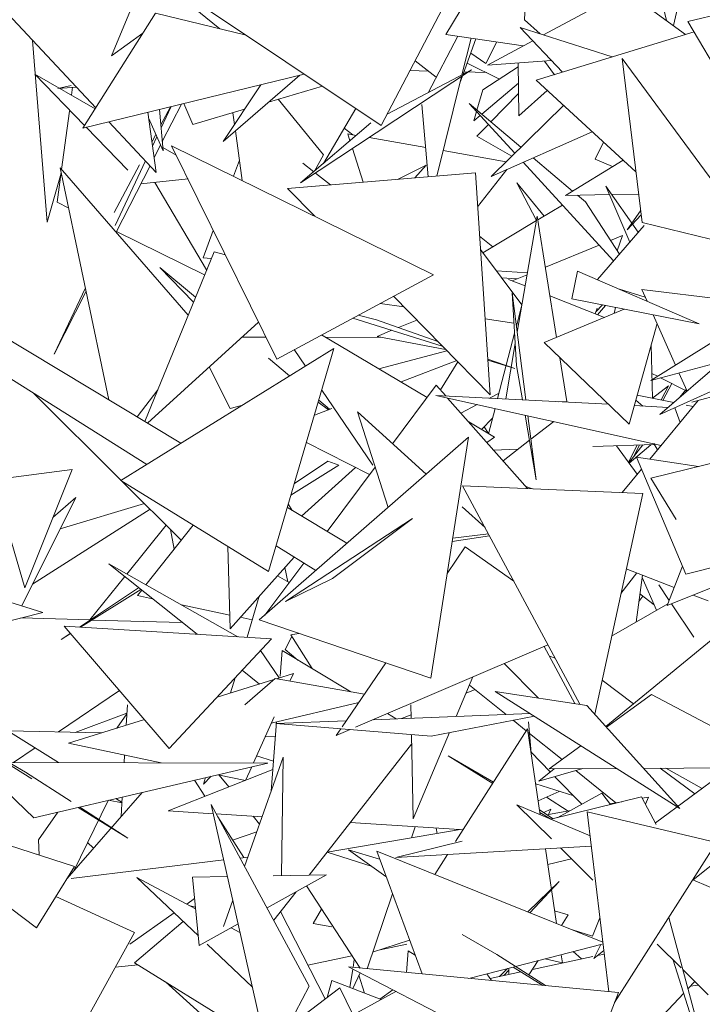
# Model space of a CAD drawing. Header units: metres. Extents: x -14.5 to 13.2, y -19 to 3.3.
# Tile 137 of 210: x 10.4754 to 10.569, y 2.4497 to 2.5847. Entities that reach past the tile are written whole.
import ezdxf

# ---------------------------------------------------------------- set-up
doc = ezdxf.new("R2010")
doc.units = ezdxf.units.M
doc.layers.add('G-IMPT', color=7, linetype='Continuous', lineweight=5)
doc.layers.add('L-PLNT', color=7, linetype='Continuous', lineweight=5, true_color=0x005900)

# ---------------------------------------------------------------- blocks, each defined once
blk = doc.blocks.new('ÁRVORES ORNAMENTAIS - Pequeno e Médio Porte - Ipê-roxo-2870950-CORTE_CALÇADA')
at = {"layer": 'G-IMPT', "color": 253, "true_color": 0xaaaaaa}
for p, q in [((6.80429, 2.58472), (6.80499, 2.59849)), ((6.74554, 2.57265), (6.72387, 2.59582)), ((6.78465, 2.57022), (6.7483, 2.59455)), ((6.75264, 2.59164), (6.74769, 2.57977)), ((6.82472, 2.58392), (6.8265, 2.59186)), ((6.81814, 2.58869), (6.80689, 2.58264)), ((6.81814, 2.58869), (6.82637, 2.58272)), ((6.82669, 2.5845), (6.8435, 2.58848)), ((6.76254, 2.58347), (6.75799, 2.58719)), ((6.79351, 2.58272), (6.79663, 2.58789)), ((6.75374, 2.58561), (6.74378, 2.56987)), ((6.75374, 2.58561), (6.76615, 2.5826)), ((6.78465, 2.57022), (6.79306, 2.58626)), ((6.82375, 2.58462), (6.82327, 2.58653)), ((6.80429, 2.58472), (6.80645, 2.58278)), ((6.82669, 2.5845), (6.83634, 2.56801)), ((6.74769, 2.57977), (6.75201, 2.58288)), ((6.79351, 2.58272), (6.80411, 2.58114)), ((6.8095, 2.57753), (6.80371, 2.58366)), ((6.80371, 2.58366), (6.81629, 2.57962)), ((6.82752, 2.58307), (6.80588, 2.57642)), ((6.73689, 2.5819), (6.73889, 2.55696)), ((6.79514, 2.58248), (6.79108, 2.57472)), ((6.79572, 2.57717), (6.79698, 2.5822)), ((6.79588, 2.57725), (6.79763, 2.58211)), ((6.79897, 2.57872), (6.8005, 2.58168)), ((6.80542, 2.58185), (6.79921, 2.57851)), ((6.79897, 2.57872), (6.79692, 2.58015)), ((6.7893, 2.5791), (6.79219, 2.57684)), ((6.79642, 2.57876), (6.80086, 2.57658)), ((6.80799, 2.57913), (6.79921, 2.57851)), ((6.80342, 2.5788), (6.80351, 2.57156)), ((6.80702, 2.57906), (6.80839, 2.57719)), ((6.83722, 2.55284), (6.81765, 2.57939)), ((6.81765, 2.57939), (6.8204, 2.55694)), ((6.744, 2.57022), (6.73721, 2.57724)), ((6.73721, 2.57724), (6.74546, 2.57252)), ((6.77411, 2.57727), (6.74378, 2.56987)), ((6.7736, 2.56234), (6.79704, 2.57787)), ((6.78546, 2.57176), (6.79704, 2.57787)), ((6.7886, 2.57776), (6.7911, 2.57769)), ((6.79599, 2.57756), (6.79906, 2.57747)), ((6.80343, 2.57826), (6.79858, 2.5751)), ((6.77349, 2.57712), (6.76298, 2.56801)), ((6.76298, 2.56801), (6.76816, 2.57582)), ((6.79226, 2.56328), (6.79567, 2.57696)), ((6.79544, 2.57604), (6.7958, 2.57705)), ((6.79843, 2.57178), (6.80346, 2.57604)), ((6.81955, 2.56388), (6.80588, 2.57642)), ((6.74034, 2.57531), (6.74215, 2.57572)), ((6.74288, 2.5755), (6.74034, 2.57531)), ((6.74223, 2.57437), (6.74237, 2.57546)), ((6.76923, 2.57343), (6.7766, 2.5756)), ((6.79778, 2.57234), (6.79858, 2.5751)), ((6.79968, 2.57073), (6.80347, 2.57463)), ((6.80739, 2.57504), (6.80351, 2.57156)), ((6.75728, 2.57317), (6.75466, 2.56801)), ((6.75761, 2.57324), (6.75885, 2.57037)), ((6.77676, 2.56622), (6.77055, 2.57382)), ((6.79109, 2.56319), (6.79024, 2.57312)), ((6.80296, 2.56642), (6.79669, 2.57326)), ((6.8038, 2.56723), (6.79669, 2.57326)), ((6.74085, 2.56421), (6.74193, 2.57219)), ((6.75266, 2.57204), (6.75383, 2.56379)), ((6.75477, 2.56674), (6.75429, 2.57244)), ((6.75447, 2.57033), (6.75578, 2.5728)), ((6.75588, 2.57282), (6.7545, 2.56991)), ((6.75885, 2.57037), (6.76593, 2.57246)), ((6.76455, 2.57037), (6.76432, 2.57198)), ((6.78117, 2.57254), (6.77674, 2.56503)), ((6.79734, 2.57086), (6.79772, 2.57214)), ((6.79973, 2.56325), (6.80965, 2.57296)), ((6.75383, 2.56379), (6.74733, 2.57074)), ((6.75477, 2.56674), (6.75276, 2.57129)), ((6.78322, 2.57058), (6.7736, 2.56234)), ((6.79734, 2.57086), (6.79822, 2.5716)), ((6.74994, 2.56408), (6.74423, 2.56998)), ((6.76561, 2.56268), (6.76467, 2.56948)), ((6.7796, 2.56988), (6.78075, 2.56896)), ((6.78122, 2.56887), (6.78006, 2.56908)), ((6.78036, 2.56814), (6.78006, 2.56908)), ((6.79777, 2.56876), (6.79934, 2.57037)), ((6.79973, 2.56325), (6.81356, 2.56937)), ((6.75326, 2.56805), (6.75377, 2.56901)), ((6.75392, 2.56867), (6.75332, 2.5674)), ((6.79075, 2.5672), (6.78299, 2.56856)), ((6.80257, 2.56604), (6.79777, 2.56876)), ((6.81512, 2.56794), (6.81397, 2.56563)), ((6.75442, 2.56753), (6.75354, 2.56582)), ((6.75473, 2.56721), (6.75657, 2.56616)), ((6.77033, 2.53819), (6.75593, 2.56745)), ((6.75593, 2.56745), (6.79184, 2.54977)), ((6.78219, 2.56244), (6.78071, 2.56705)), ((6.80177, 2.56525), (6.79313, 2.56678)), ((6.75236, 2.56537), (6.74818, 2.55652)), ((6.76522, 2.56549), (6.7644, 2.56328)), ((6.77541, 2.56389), (6.77391, 2.56507)), ((6.77551, 2.56398), (6.77676, 2.56622)), ((6.81649, 2.55166), (6.80409, 2.56518)), ((6.81087, 2.56124), (6.80549, 2.5658)), ((6.80989, 2.56064), (6.81781, 2.56547)), ((6.81636, 2.56459), (6.81397, 2.56563)), ((6.74078, 2.56368), (6.73889, 2.55696)), ((6.74023, 2.5597), (6.7408, 2.56384)), ((6.7582, 2.54422), (6.74068, 2.56441)), ((6.74733, 2.53261), (6.74068, 2.56441)), ((6.74807, 2.55828), (6.75154, 2.56481)), ((6.75298, 2.5647), (6.74834, 2.55558)), ((6.77183, 2.56158), (6.79757, 2.56373)), ((6.77771, 2.56207), (6.77565, 2.5637)), ((6.78687, 2.56283), (6.79083, 2.56477)), ((6.78927, 2.56303), (6.79083, 2.56477)), ((6.79957, 2.53331), (6.79757, 2.56373)), ((6.80189, 2.56421), (6.79787, 2.55909)), ((6.75172, 2.56224), (6.75818, 2.56289)), ((6.75363, 2.56243), (6.76073, 2.55042)), ((6.80593, 2.55718), (6.80323, 2.56237)), ((6.80697, 2.5578), (6.80323, 2.56237)), ((6.77183, 2.56158), (6.77555, 2.55779)), ((6.81988, 2.55559), (6.81544, 2.56189)), ((6.81544, 2.56189), (6.8187, 2.55422)), ((6.74023, 2.5597), (6.74183, 2.55891)), ((6.80989, 2.56064), (6.81592, 2.56075)), ((6.81264, 2.55974), (6.81154, 2.56067)), ((6.8173, 2.5526), (6.81264, 2.55974)), ((6.81624, 2.56075), (6.81992, 2.56082)), ((6.80611, 2.55729), (6.80948, 2.55931)), ((6.81838, 2.55593), (6.8202, 2.55852)), ((6.79859, 2.55277), (6.80593, 2.55718)), ((6.80329, 2.54189), (6.80603, 2.55778)), ((6.80603, 2.55778), (6.80869, 2.54116)), ((6.81838, 2.55593), (6.82027, 2.55798)), ((6.83722, 2.55284), (6.8204, 2.55694)), ((6.74839, 2.55568), (6.76046, 2.54975)), ((6.76164, 2.55584), (6.76024, 2.55206)), ((6.81427, 2.54909), (6.82068, 2.55652)), ((6.85581, 2.55665), (6.8216, 2.53528)), ((6.79814, 2.55507), (6.79997, 2.5536)), ((6.81772, 2.55513), (6.81608, 2.55446)), ((6.81772, 2.55513), (6.817, 2.55305)), ((6.75226, 2.52964), (6.76175, 2.55291)), ((6.7633, 2.55248), (6.76175, 2.55291)), ((6.80394, 2.54564), (6.79826, 2.55321)), ((6.81451, 2.55381), (6.80715, 2.55079)), ((6.76024, 2.55206), (6.76137, 2.55199)), ((6.75433, 2.55077), (6.75893, 2.546)), ((6.75433, 2.55077), (6.75921, 2.54669)), ((6.8047, 2.55003), (6.80046, 2.55028)), ((6.81076, 2.54645), (6.81157, 2.55027)), ((6.82824, 2.54303), (6.81157, 2.55027)), ((6.77033, 2.53819), (6.79184, 2.54977)), ((6.80116, 2.54934), (6.80328, 2.5492)), ((6.80438, 2.54822), (6.8021, 2.54913)), ((6.80465, 2.54976), (6.80262, 2.54892)), ((6.74412, 2.54795), (6.73983, 2.53886)), ((6.74422, 2.54749), (6.73983, 2.53886)), ((6.81731, 2.54778), (6.82084, 2.5467)), ((6.82038, 2.54774), (6.8381, 2.54558)), ((6.82038, 2.54774), (6.82109, 2.54613)), ((6.78633, 2.54681), (6.79957, 2.53331)), ((6.80321, 2.53731), (6.80259, 2.5473)), ((6.80449, 2.53259), (6.80259, 2.5473)), ((6.81523, 2.5439), (6.80778, 2.54686)), ((6.82824, 2.54303), (6.81076, 2.54645)), ((6.78775, 2.54536), (6.78453, 2.54584)), ((6.80394, 2.54565), (6.80318, 2.54273)), ((6.81796, 2.54504), (6.80698, 2.54045)), ((6.81425, 2.5452), (6.81397, 2.5444)), ((6.81493, 2.5456), (6.81409, 2.54473)), ((6.81538, 2.54555), (6.81431, 2.54426)), ((6.81678, 2.54527), (6.81658, 2.54446)), ((6.79303, 2.53998), (6.78076, 2.54381)), ((6.78399, 2.54358), (6.78151, 2.54421)), ((6.78399, 2.54358), (6.79242, 2.54061)), ((6.78953, 2.54354), (6.78702, 2.54251)), ((6.80285, 2.54311), (6.79889, 2.5437)), ((6.82192, 2.54427), (6.82497, 2.53738)), ((6.75721, 2.52666), (6.73029, 2.54289)), ((6.76783, 2.54328), (6.75261, 2.52943)), ((6.78611, 2.54214), (6.7841, 2.54131)), ((6.82245, 2.54307), (6.81862, 2.52927)), ((6.82285, 2.53061), (6.84942, 2.54262)), ((6.86464, 2.54235), (6.82723, 2.53228)), ((6.76553, 2.54119), (6.76886, 2.54118)), ((6.79096, 2.53294), (6.77648, 2.54151)), ((6.77704, 2.54118), (6.78484, 2.54117)), ((6.79348, 2.53952), (6.7841, 2.54131)), ((6.80293, 2.54177), (6.80061, 2.53279)), ((6.75252, 2.52375), (6.72743, 2.53953)), ((6.74896, 2.52154), (6.77817, 2.53967)), ((6.77817, 2.53967), (6.76923, 2.50905)), ((6.77273, 2.53949), (6.77426, 2.53724)), ((6.80171, 2.53273), (6.80302, 2.54034)), ((6.81862, 2.52927), (6.80698, 2.54045)), ((6.82181, 2.53283), (6.82164, 2.54014)), ((6.833, 2.53938), (6.82285, 2.53061)), ((6.76922, 2.5383), (6.77209, 2.5359)), ((6.78435, 2.53685), (6.79366, 2.53934)), ((6.79925, 2.5382), (6.80296, 2.53689)), ((6.80296, 2.53689), (6.79926, 2.53804)), ((6.80914, 2.53838), (6.8101, 2.53239)), ((6.76107, 2.53713), (6.76398, 2.53141)), ((6.78738, 2.53506), (6.795, 2.53798)), ((6.79276, 2.53397), (6.79514, 2.53783)), ((6.80321, 2.53731), (6.80401, 2.53261)), ((6.8216, 2.53528), (6.8312, 2.53782)), ((6.8225, 2.53584), (6.82173, 2.53622)), ((6.82654, 2.53379), (6.82292, 2.53562)), ((6.82545, 2.5363), (6.82656, 2.53381)), ((6.75404, 2.53399), (6.75122, 2.53027)), ((6.7922, 2.53461), (6.78622, 2.52658)), ((6.7922, 2.53461), (6.79349, 2.53315)), ((6.82402, 2.53451), (6.82184, 2.53282)), ((6.82301, 2.53259), (6.82402, 2.53451)), ((6.82326, 2.53254), (6.82447, 2.53484)), ((6.82559, 2.53297), (6.82639, 2.534)), ((6.74901, 2.52157), (6.737, 2.53351)), ((6.7765, 2.53395), (6.78352, 2.52367)), ((6.81578, 2.532), (6.79212, 2.53322)), ((6.82302, 2.52637), (6.79212, 2.53322)), ((6.79375, 2.53286), (6.80471, 2.52045)), ((6.8008, 2.53353), (6.79948, 2.53284)), ((6.81973, 2.53325), (6.82474, 2.53224)), ((6.76398, 2.53141), (6.76553, 2.53183)), ((6.7755, 2.53052), (6.77789, 2.53143)), ((6.77602, 2.5323), (6.77743, 2.53126)), ((6.77609, 2.53255), (6.77757, 2.53131)), ((6.7978, 2.53196), (6.79557, 2.5308)), ((6.80026, 2.53142), (6.79936, 2.52797)), ((6.809, 2.53235), (6.8101, 2.53239)), ((6.82398, 2.53158), (6.81933, 2.53182)), ((6.81954, 2.53257), (6.82049, 2.53176)), ((6.82145, 2.52448), (6.82809, 2.53251)), ((6.82487, 2.53152), (6.82561, 2.52951)), ((6.82644, 2.5319), (6.82742, 2.5317)), ((6.7856, 2.51787), (6.78139, 2.53097)), ((6.7908, 2.52243), (6.78139, 2.53097)), ((6.79992, 2.53011), (6.7984, 2.52854)), ((6.80437, 2.53051), (6.80589, 2.52165)), ((6.80589, 2.52165), (6.80476, 2.53042)), ((6.80016, 2.52751), (6.79664, 2.52958)), ((6.79937, 2.52799), (6.79876, 2.52892)), ((6.80829, 2.52964), (6.80517, 2.52723)), ((6.7966, 2.52751), (6.76795, 2.50243)), ((6.79145, 2.49443), (6.7966, 2.52751)), ((6.80016, 2.52751), (6.79914, 2.52676)), ((6.7744, 2.52675), (6.78306, 2.52235)), ((6.80496, 2.52706), (6.80135, 2.52426)), ((6.82208, 2.52647), (6.81363, 2.52619)), ((6.8169, 2.5263), (6.81974, 2.52241)), ((6.81853, 2.52407), (6.81975, 2.52639)), ((6.8186, 2.52397), (6.8205, 2.52642)), ((6.82162, 2.52646), (6.81864, 2.52392)), ((6.81919, 2.52472), (6.82007, 2.5264)), ((6.82162, 2.52185), (6.83808, 2.52591)), ((6.82252, 2.52577), (6.822, 2.5266)), ((6.80338, 2.52584), (6.80005, 2.52572)), ((6.81962, 2.52475), (6.82815, 2.52346)), ((6.81962, 2.52475), (6.8264, 2.50871)), ((6.77229, 2.51953), (6.77884, 2.52364)), ((6.77734, 2.52419), (6.77276, 2.52112)), ((6.77375, 2.51668), (6.78111, 2.52334)), ((6.78383, 2.52337), (6.77726, 2.51456)), ((6.77734, 2.52419), (6.77884, 2.52364)), ((6.73148, 2.52167), (6.74232, 2.52305)), ((6.74232, 2.52305), (6.7358, 2.50681)), ((6.81767, 2.5199), (6.82032, 2.52311)), ((6.82162, 2.52185), (6.82505, 2.5162)), ((6.73148, 2.52167), (6.7358, 2.50681)), ((6.74896, 2.52154), (6.76923, 2.50905)), ((6.75725, 2.51338), (6.74916, 2.52142)), ((6.82049, 2.51978), (6.79581, 2.52083)), ((6.81186, 2.49087), (6.79581, 2.52083)), ((6.80537, 2.52042), (6.80448, 2.52071)), ((6.7428, 2.5192), (6.73541, 2.50436)), ((6.7428, 2.5192), (6.73968, 2.51647)), ((6.82049, 2.51978), (6.81391, 2.48951)), ((6.7522, 2.5184), (6.74067, 2.51492)), ((6.77996, 2.51294), (6.7718, 2.51785)), ((6.77247, 2.51745), (6.77193, 2.51828)), ((6.79889, 2.51509), (6.79576, 2.51793)), ((6.86371, 2.51806), (6.8264, 2.50871)), ((6.73688, 2.50732), (6.75298, 2.51763)), ((6.74979, 2.50872), (6.75519, 2.51543)), ((6.75887, 2.51544), (6.75241, 2.50724)), ((6.77156, 2.50495), (6.78896, 2.51634)), ((6.778, 2.50813), (6.78896, 2.51634)), ((6.75627, 2.51214), (6.75577, 2.51485)), ((6.79437, 2.5132), (6.79949, 2.51397)), ((6.79445, 2.51366), (6.79935, 2.51422)), ((6.70639, 2.51332), (6.73831, 2.50346)), ((6.76366, 2.51248), (6.76395, 2.50123)), ((6.77568, 2.5092), (6.77027, 2.5126)), ((6.79369, 2.50881), (6.79618, 2.51245)), ((6.80283, 2.50774), (6.79618, 2.51245)), ((6.77273, 2.51105), (6.76395, 2.50123)), ((6.75942, 2.50046), (6.74733, 2.51011)), ((6.74733, 2.51011), (6.765, 2.50012)), ((6.77403, 2.51023), (6.76869, 2.50308)), ((6.82594, 2.50982), (6.82386, 2.50442)), ((6.74473, 2.50243), (6.74951, 2.50837)), ((6.77205, 2.50757), (6.77044, 2.50849)), ((6.77188, 2.50767), (6.77144, 2.5096)), ((6.8175, 2.50604), (6.81966, 2.50887)), ((6.81824, 2.50942), (6.8248, 2.50686)), ((6.81957, 2.50213), (6.82045, 2.50856)), ((6.77156, 2.50495), (6.778, 2.50813)), ((6.8204, 2.50824), (6.82238, 2.50375)), ((6.82412, 2.50511), (6.82271, 2.50724)), ((6.82386, 2.50442), (6.83056, 2.50712)), ((6.75141, 2.50685), (6.74331, 2.50144)), ((6.74346, 2.50143), (6.75171, 2.50661)), ((6.75184, 2.50651), (6.75124, 2.50576)), ((6.75333, 2.50532), (6.75124, 2.50576)), ((6.76627, 2.50005), (6.76794, 2.50569)), ((6.81996, 2.50498), (6.82049, 2.50571)), ((6.8201, 2.506), (6.82204, 2.50452)), ((6.8274, 2.50585), (6.82945, 2.50505)), ((6.76391, 2.5031), (6.75727, 2.50449)), ((6.81623, 2.50021), (6.82395, 2.50465)), ((6.82747, 2.50005), (6.82443, 2.50465)), ((6.71666, 2.49799), (6.73831, 2.50346)), ((6.83403, 2.50307), (6.81543, 2.48783)), ((6.73527, 2.5027), (6.74479, 2.50243)), ((6.74504, 2.50242), (6.7574, 2.50207)), ((6.76698, 2.50245), (6.76535, 2.50279)), ((6.79145, 2.49443), (6.76795, 2.50243)), ((6.74205, 2.50059), (6.7408, 2.49975)), ((6.7408, 2.49975), (6.74207, 2.50056)), ((6.7696, 2.49985), (6.74121, 2.50156)), ((6.74121, 2.50156), (6.75562, 2.48482)), ((6.77338, 2.50059), (6.77229, 2.50038)), ((6.7752, 2.49576), (6.77229, 2.50038)), ((6.7696, 2.49985), (6.75562, 2.48482)), ((6.77148, 2.49839), (6.77242, 2.50018)), ((6.80749, 2.49903), (6.78114, 2.48771)), ((6.77067, 2.49448), (6.7681, 2.49824)), ((6.77109, 2.49822), (6.77081, 2.49471)), ((6.77109, 2.49822), (6.78049, 2.49259)), ((6.77148, 2.49839), (6.77325, 2.49693)), ((6.80699, 2.49881), (6.81119, 2.49097)), ((6.77929, 2.48777), (6.78529, 2.49653)), ((6.80623, 2.49172), (6.80152, 2.49646)), ((6.8077, 2.49748), (6.80849, 2.49717)), ((6.76796, 2.49364), (6.76559, 2.49553)), ((6.77262, 2.49509), (6.7703, 2.49437)), ((6.77262, 2.49509), (6.77215, 2.49405)), ((6.76995, 2.49426), (6.76216, 2.49185)), ((6.764, 2.49242), (6.76462, 2.49449)), ((6.77011, 2.4944), (6.76598, 2.49081)), ((6.78237, 2.49227), (6.77011, 2.4944)), ((6.79723, 2.49462), (6.79494, 2.48919)), ((6.80177, 2.48945), (6.79675, 2.49349)), ((6.81921, 2.49092), (6.81492, 2.49417)), ((6.74044, 2.48707), (6.7488, 2.49274)), ((6.79751, 2.49288), (6.7963, 2.4924)), ((6.81282, 2.49072), (6.80027, 2.49262)), ((6.82557, 2.47658), (6.80027, 2.49262)), ((6.81551, 2.48773), (6.82168, 2.49223)), ((6.84054, 2.48218), (6.82168, 2.49223)), ((6.74987, 2.49081), (6.74971, 2.48799)), ((6.78159, 2.49113), (6.76958, 2.48828)), ((6.78872, 2.49081), (6.78875, 2.48895)), ((6.74274, 2.48702), (6.7498, 2.48964)), ((6.74842, 2.48759), (6.7498, 2.48956)), ((6.80506, 2.48958), (6.78354, 2.48875)), ((6.78551, 2.48959), (6.78671, 2.48887)), ((6.78874, 2.48942), (6.78742, 2.4889)), ((6.81282, 2.49072), (6.82557, 2.47658)), ((6.75222, 2.48877), (6.74179, 2.48554)), ((6.76997, 2.48915), (6.76715, 2.48282)), ((6.77032, 2.48846), (6.76958, 2.47896)), ((6.77986, 2.4886), (6.77022, 2.48823)), ((6.7915, 2.48651), (6.77022, 2.48823)), ((6.7915, 2.48651), (6.80564, 2.48922)), ((6.80453, 2.48724), (6.80275, 2.48867)), ((6.80526, 2.48365), (6.80482, 2.48845)), ((6.72638, 2.48712), (6.7368, 2.48066)), ((6.72638, 2.48712), (6.73592, 2.48157)), ((6.74632, 2.48694), (6.73351, 2.48722)), ((6.74042, 2.48288), (6.73351, 2.48722)), ((6.77847, 2.48657), (6.77912, 2.48751)), ((6.78042, 2.48741), (6.77847, 2.48657)), ((6.7888, 2.48673), (6.78902, 2.47517)), ((6.79401, 2.48699), (6.78902, 2.47517)), ((6.79485, 2.47203), (6.80469, 2.48748)), ((6.80469, 2.48748), (6.80645, 2.47573)), ((6.80943, 2.4833), (6.80475, 2.48706)), ((6.74179, 2.48554), (6.75449, 2.48285)), ((6.77016, 2.48641), (6.76876, 2.48644)), ((6.78882, 2.4854), (6.77477, 2.46745)), ((6.73429, 2.48289), (6.73723, 2.48489)), ((6.80782, 2.48159), (6.80521, 2.48428)), ((6.80768, 2.48202), (6.81201, 2.48518)), ((6.72913, 2.48291), (6.73706, 2.4753)), ((6.73364, 2.4829), (6.76913, 2.48281)), ((6.76913, 2.48281), (6.73706, 2.4753)), ((6.74949, 2.48391), (6.74944, 2.48286)), ((6.76594, 2.46863), (6.77122, 2.48362)), ((6.7699, 2.48307), (6.76758, 2.4838)), ((6.77122, 2.48362), (6.77101, 2.46738)), ((6.79382, 2.48379), (6.79994, 2.48002)), ((6.79382, 2.48379), (6.80004, 2.48018)), ((6.74215, 2.47755), (6.73592, 2.48157)), ((6.76981, 2.48194), (6.75544, 2.47626)), ((6.76691, 2.4823), (6.76607, 2.4804)), ((6.80625, 2.48031), (6.81228, 2.48205)), ((6.80835, 2.48203), (6.80625, 2.48031)), ((6.80768, 2.48202), (6.81691, 2.48207)), ((6.81682, 2.47736), (6.81133, 2.48177)), ((6.82061, 2.48208), (6.84054, 2.48218)), ((6.83243, 2.48214), (6.82223, 2.47462)), ((6.82762, 2.4786), (6.82289, 2.48209)), ((6.82364, 2.4821), (6.82863, 2.47934)), ((6.75909, 2.48046), (6.76049, 2.47825)), ((6.76137, 2.481), (6.76029, 2.4799)), ((6.76029, 2.4799), (6.76056, 2.48081)), ((6.76226, 2.4812), (6.76607, 2.4804)), ((6.76377, 2.47955), (6.76243, 2.48117)), ((6.81215, 2.47716), (6.80846, 2.48094)), ((6.75192, 2.47878), (6.74162, 2.46696)), ((6.80582, 2.47996), (6.81104, 2.4783)), ((6.80617, 2.47761), (6.80906, 2.47893)), ((6.8149, 2.47868), (6.80887, 2.47534)), ((6.8149, 2.47868), (6.81606, 2.47711)), ((6.73742, 2.46022), (6.71417, 2.47777)), ((6.71417, 2.47777), (6.74261, 2.46864)), ((6.7425, 2.46796), (6.74726, 2.47769)), ((6.74729, 2.4777), (6.74914, 2.47735)), ((6.74914, 2.47739), (6.74828, 2.47793)), ((6.74918, 2.47814), (6.74903, 2.47547)), ((6.81027, 2.47623), (6.80732, 2.47814)), ((6.80792, 2.4751), (6.82034, 2.47816)), ((6.81762, 2.47749), (6.81598, 2.47721)), ((6.82235, 2.47439), (6.82034, 2.47816)), ((6.82126, 2.47812), (6.82043, 2.47798)), ((6.82087, 2.47716), (6.82126, 2.47812)), ((6.7377, 2.47228), (6.74036, 2.47608)), ((6.74314, 2.47673), (6.74995, 2.47251)), ((6.74995, 2.47251), (6.74334, 2.47677)), ((6.76164, 2.47586), (6.75544, 2.47626)), ((6.76929, 2.44188), (6.76135, 2.47714)), ((6.7748, 2.45221), (6.76135, 2.47714)), ((6.80798, 2.4724), (6.80325, 2.4771)), ((6.80325, 2.4771), (6.81327, 2.47282)), ((6.80822, 2.47518), (6.80635, 2.47638)), ((6.80641, 2.47603), (6.80788, 2.47512)), ((6.80791, 2.47647), (6.80692, 2.47601)), ((6.81059, 2.47629), (6.80735, 2.47573)), ((6.80791, 2.47647), (6.80757, 2.47577)), ((6.8306, 2.4719), (6.81286, 2.47612)), ((6.81586, 2.45146), (6.81286, 2.47612)), ((6.76833, 2.47543), (6.76206, 2.47583)), ((6.76228, 2.47542), (6.76581, 2.46985)), ((6.76799, 2.47444), (6.76711, 2.47551)), ((6.79537, 2.47368), (6.78041, 2.47465)), ((6.76761, 2.47337), (6.76429, 2.47225)), ((6.79576, 2.47375), (6.77724, 2.47057)), ((6.7888, 2.47256), (6.78931, 2.47407)), ((6.79231, 2.47316), (6.79219, 2.47389)), ((6.7378, 2.47019), (6.7377, 2.47228)), ((6.74524, 2.47112), (6.74443, 2.47192)), ((6.78665, 2.46986), (6.79576, 2.47211)), ((6.8306, 2.4719), (6.81664, 2.45)), ((6.7834, 2.46862), (6.77724, 2.47057)), ((6.78531, 2.46727), (6.78016, 2.47091)), ((6.78016, 2.47091), (6.78443, 2.46965)), ((6.78404, 2.47071), (6.81504, 2.45826)), ((6.78404, 2.47071), (6.79027, 2.45389)), ((6.81344, 2.47141), (6.78665, 2.46986)), ((6.80715, 2.47105), (6.80869, 2.46081)), ((6.81363, 2.46677), (6.80921, 2.47117)), ((6.82738, 2.4668), (6.83356, 2.4717)), ((6.74215, 2.46699), (6.76307, 2.46952)), ((6.76532, 2.46979), (6.76639, 2.46992)), ((6.79198, 2.46752), (6.79373, 2.47027)), ((6.81071, 2.46968), (6.80748, 2.4689)), ((6.73742, 2.46022), (6.74261, 2.46864)), ((6.7596, 2.45911), (6.75118, 2.46712)), ((6.75922, 2.46283), (6.75118, 2.46712)), ((6.76358, 2.46725), (6.75878, 2.46717)), ((6.75878, 2.46717), (6.75973, 2.4578)), ((6.77718, 2.46749), (6.76901, 2.46295)), ((6.77718, 2.46749), (6.76985, 2.46736)), ((6.80476, 2.46239), (6.80903, 2.46656)), ((6.80903, 2.46656), (6.805, 2.46229)), ((6.82735, 2.46681), (6.84086, 2.46104)), ((6.77298, 2.46515), (6.76992, 2.46125)), ((6.78175, 2.4547), (6.77442, 2.46596)), ((6.75085, 2.45957), (6.74008, 2.46453)), ((6.75802, 2.46347), (6.75908, 2.46422)), ((6.76304, 2.4604), (6.76431, 2.464)), ((6.78271, 2.45461), (6.7862, 2.46489)), ((6.7592, 2.46306), (6.75847, 2.46323)), ((6.77087, 2.46247), (6.77699, 2.45048)), ((6.77531, 2.4608), (6.77649, 2.46277)), ((6.80842, 2.46256), (6.81029, 2.46201)), ((6.75023, 2.45796), (6.7563, 2.46225)), ((6.75087, 2.45541), (6.75753, 2.46108)), ((6.80934, 2.46055), (6.81029, 2.46201)), ((6.81361, 2.45906), (6.81463, 2.4616)), ((6.82772, 2.44803), (6.82405, 2.46163)), ((6.76504, 2.46075), (6.75973, 2.4578)), ((6.7653, 2.45959), (6.7641, 2.46023)), ((6.77789, 2.46034), (6.77531, 2.4608)), ((6.81361, 2.45906), (6.81087, 2.45993)), ((6.75085, 2.45957), (6.74017, 2.4403)), ((6.78855, 2.45852), (6.78347, 2.45686)), ((6.79576, 2.45932), (6.8005, 2.45657)), ((6.767, 2.45207), (6.7608, 2.45796)), ((6.78449, 2.45719), (6.78816, 2.45796)), ((6.78812, 2.4541), (6.78835, 2.45707)), ((6.78835, 2.45707), (6.78931, 2.45648)), ((6.81495, 2.45796), (6.80307, 2.45492)), ((6.8138, 2.45602), (6.81476, 2.45791)), ((6.8138, 2.45602), (6.81518, 2.45712)), ((6.82575, 2.45472), (6.82249, 2.45796)), ((6.77462, 2.45511), (6.78065, 2.45638)), ((6.78079, 2.45479), (6.78097, 2.45589)), ((6.80717, 2.45229), (6.8005, 2.45657)), ((6.80489, 2.45375), (6.80618, 2.45572)), ((6.80539, 2.45451), (6.81363, 2.45628)), ((6.80713, 2.45596), (6.8095, 2.45541)), ((6.80933, 2.45652), (6.8095, 2.45541)), ((6.81211, 2.45595), (6.81098, 2.45695)), ((6.8143, 2.45642), (6.81524, 2.45662)), ((6.82468, 2.45578), (6.82746, 2.44695)), ((6.74821, 2.4548), (6.75133, 2.45513)), ((6.75087, 2.45541), (6.76873, 2.44438)), ((6.81715, 2.45134), (6.78019, 2.45485)), ((6.78019, 2.45485), (6.81216, 2.43831)), ((6.78036, 2.45205), (6.78076, 2.45456)), ((6.80291, 2.45488), (6.79667, 2.45328)), ((6.80087, 2.45355), (6.80196, 2.45464)), ((6.80214, 2.4544), (6.80146, 2.45367)), ((6.80216, 2.45382), (6.80214, 2.45468)), ((6.80273, 2.45483), (6.80679, 2.45232)), ((6.82947, 2.45102), (6.82598, 2.45449)), ((6.7779, 2.45301), (6.77723, 2.45066)), ((6.7779, 2.45301), (6.78465, 2.45038)), ((6.78075, 2.4519), (6.78175, 2.45404)), ((6.78236, 2.45127), (6.78159, 2.45371)), ((6.79978, 2.45299), (6.79912, 2.45391)), ((6.79958, 2.45327), (6.8038, 2.45417)), ((6.76255, 2.44608), (6.75509, 2.45281)), ((6.76929, 2.44188), (6.7748, 2.45221)), ((6.77897, 2.45199), (6.77174, 2.44648)), ((6.77897, 2.45199), (6.78373, 2.44231)), ((6.78626, 2.45171), (6.78446, 2.45045)), ((6.82669, 2.45185), (6.82762, 2.45285)), ((6.82812, 2.45235), (6.82701, 2.4522)), ((6.7808, 2.44828), (6.78668, 2.45149)), ((6.81131, 2.43551), (6.82611, 2.45124)), ((6.81715, 2.45134), (6.81216, 2.43831))]:
    blk.add_line(p, q, dxfattribs=at)

msp = doc.modelspace()

# ---------------------------------------------------------------- block references
at = {"layer": 'L-PLNT', "color": 253, "true_color": 0xaaaaaa}
msp.add_blockref('ÁRVORES ORNAMENTAIS - Pequeno e Médio Porte - Ipê-roxo-2870950-CORTE_CALÇADA', (3.74032, 0), dxfattribs=at)

doc.saveas('drawing.dxf')
